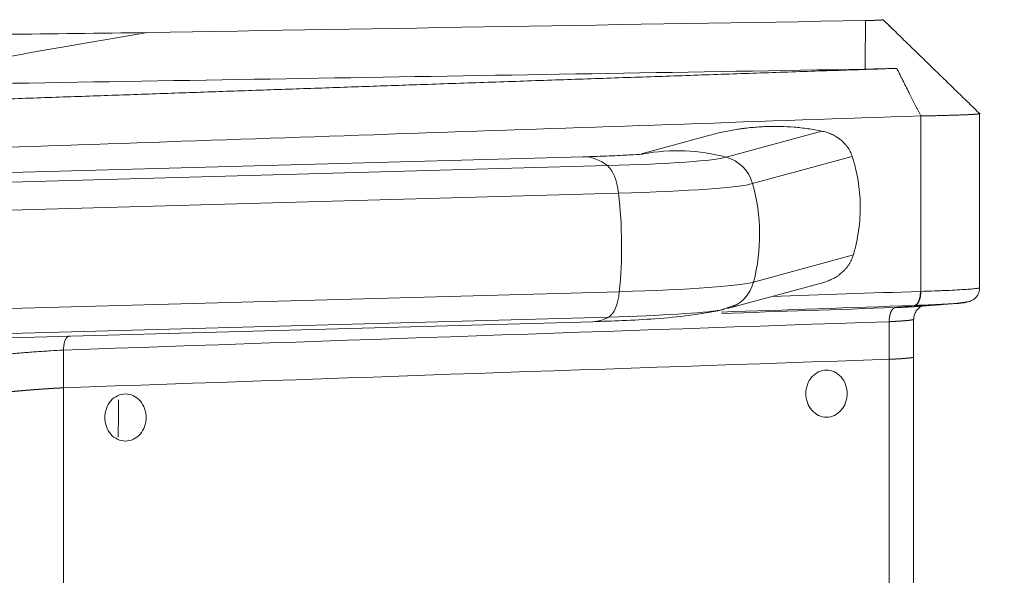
# Model space of a CAD drawing. Header units: millimetres. Extents: x 0 to 594, y 0 to 420.
# Tile 144 of 256: x 209.1 to 219.56, y 338.35 to 344.25. Entities that reach past the tile are written whole.
import ezdxf

# ---------------------------------------------------------------- set-up
doc = ezdxf.new("R2010")
doc.units = ezdxf.units.MM
doc.layers.add('1', color=7, linetype='Continuous', true_color=0xffffff)
doc.styles.add('Arial Unicode MS', font='txt')
doc.dimstyles.get("Standard").update_dxf_attribs({"dimtxt": 0.18, "dimasz": 0.18, "dimexe": 0.18, "dimexo": 0.0625, "dimgap": 0.09, "dimtad": 0, "dimtih": 1, "dimtoh": 1, "dimdec": 4, "dimzin": 0, "dimdsep": 46, "dimtxsty": 'Standard', "dimcen": 0.09, "dimadec": 0, "dimazin": 0, "dimtfac": 1, "dimtdec": 4, "dimtofl": 0, "dimtmove": 0, "dimatfit": 3, "dimfxl": 0, "dimtolj": 1, "dimtzin": 0, "dimarcsym": 0})

# ---------------------------------------------------------------- blocks, each defined once
blk = doc.blocks.new('_U2')
at = {"layer": '1', "color": 18, "lineweight": 13}
for p, q in [((142.301, 334.479), (142.301, 394.797)), ((368.28, 363.039), (368.28, 394.797)), ((142.301, 392.797), (235.419, 392.797)), ((368.28, 392.797), (275.162, 392.797))]:
    blk.add_line(p, q, dxfattribs=at)
at = {"layer": '1', "color": 18}
for points in [[(142.301, 392.797), (145.801, 393.735), (145.801, 391.859)], [(368.28, 392.797), (364.78, 391.859), (364.78, 393.735)]]:
    blk.add_solid(points, dxfattribs=at)
at = {"layer": '1', "color": 18, "linetype": 'Continuous', "lineweight": 13, "char_height": 2.5, "attachment_point": 7, "line_spacing_factor": 1.047437, "style": 'Arial Unicode MS'}
for s, insert in [('\\fArial Unicode MS|b0|i0;\\W1.0000; LIFT POINT SPAN', (244.157, 390.919)), ('\\fArial Unicode MS|b0|i0;\\W1.0000;4.5', (237.052, 390.919))]:
    blk.add_mtext(s, dxfattribs=dict(at, insert=insert))

msp = doc.modelspace()

# ---------------------------------------------------------------- linework, layer by layer
at = {"layer": '1', "color": 155, "linetype": 'Continuous', "lineweight": 18}
for p, q in [((215.707, 342.828), (216.433, 343.026)), ((215.084, 342.796), (204.443, 342.502)), ((216.619, 341.184), (217.642, 341.462)), ((203.935, 340.734), (215.188, 341.045)), ((218.597, 341.072), (218.597, 341.069))]:
    msp.add_line(p, q, dxfattribs=at)
at = {"layer": '1', "color": 155, "linetype": 'Continuous', "lineweight": 13}
for p, q in [((216.605, 342.792), (217.622, 343.069)), ((216.887, 342.512), (217.944, 342.8)), ((215.343, 342.702), (204.813, 342.411)), ((215.461, 342.409), (204.853, 342.116)), ((216.896, 341.465), (217.957, 341.755)), ((215.47, 341.363), (203.963, 341.045)), ((215.358, 341.094), (203.937, 340.778))]:
    msp.add_line(p, q, dxfattribs=at)
at = {"layer": '1', "color": 155, "linetype": 'Continuous', "lineweight": 18}
for centre, major_axis, ratio, start_param, end_param in [((215.146, 340.797), (0.063, -1.999), 0.408021, 2.821083, 3.14044), ((216.102, 340.863), (0.787, -1.839), 0.991456, 2.478102, 2.926662), ((216.504, 342.406), (0.157, -0.368), 0.991456, 1.4374, 2.478102), ((215.304, 342.321), (0.013, -0.4), 0.408021, 1.780382, 2.821083), ((214.975, 341.983), (0.787, -1.839), 0.991456, 0.907306, 1.4374), ((214.676, 341.968), (0.063, -1.999), 0.408021, 1.250287, 1.780382), ((216.512, 341.569), (0.157, -0.368), 0.991456, 6.149789, 7.190491), ((215.311, 341.484), (0.013, -0.4), 0.408021, 0.209585, 1.250287), ((214.626, 341.183), (-2.023, -0.018), 0.05061, 2.822167, 2.889086), ((215.126, 343.044), (0.063, -1.999), 0.408021, 6.282033, 6.492771)]:
    msp.add_ellipse(centre, major_axis=major_axis, ratio=ratio, start_param=start_param, end_param=end_param, dxfattribs=at)
at = {"layer": '1', "color": 155, "linetype": 'Continuous', "lineweight": 13}
for centre, major_axis, start_param, end_param in [((214.612, 342.791), (-2.023, -0.018), 1.940263, 2.969529), ((214.614, 342.51), (-2.304, -0.021), 1.946534, 2.9758), ((214.624, 341.464), (-2.304, -0.021), 1.946534, 2.9758), ((214.626, 341.183), (-2.023, -0.018), 1.940263, 2.822167)]:
    msp.add_ellipse(centre, major_axis=major_axis, ratio=0.05061, start_param=start_param, end_param=end_param, dxfattribs=at)
at = {"layer": '1', "color": 155, "linetype": 'Continuous', "lineweight": 18}
for points, degree in [([(218.087, 344.243), (215.544, 344.201), (213.001, 344.159), (210.457, 344.116)], 3), ([(218.081, 343.727), (218.083, 343.899), (218.085, 344.071), (218.087, 344.243)], 3), ([(218.087, 344.243), (218.089, 344.243), (218.09, 344.243), (218.092, 344.244)], 3), ([(218.273, 344.252), (218.303, 344.223), (218.334, 344.193), (218.364, 344.164)], 3), ([(219.305, 343.249), (218.816, 343.724), (218.327, 344.2)], 2), ([(210.457, 344.116), (209.948, 344.108), (208.93, 344.095), (207.972, 344.09), (207.523, 344.089)], 3), ([(218.419, 343.735), (218.558, 343.458)], 1), ([(207.149, 343.545), (210.793, 343.606), (214.437, 343.667), (218.081, 343.727)], 3), ([(218.081, 343.727), (218.084, 343.727), (218.087, 343.727), (218.09, 343.727)], 3), ([(218.558, 343.458), (218.673, 343.23)], 1), ([(208.619, 342.884), (211.97, 343.001), (215.321, 343.116), (218.673, 343.23)], 3), ([(219.299, 343.255), (219.299, 343.255), (219.297, 343.256), (219.294, 343.256)], 3), ([(219.299, 343.255), (219.299, 342.638), (219.299, 342.022), (219.299, 341.406)], 3), ([(216.555, 341.17), (216.718, 341.226)], 1), ([(218.652, 341.208), (219.049, 341.239)], 1), ([(218.597, 340.688), (218.597, 341.069)], 1), ([(218.597, 338.037), (218.597, 340.688)], 1)]:
    msp.add_open_spline(points, degree=degree, dxfattribs=at)
for points, knots in [([(218.092, 344.244), (218.098, 344.244), (218.104, 344.244), (218.116, 344.244), (218.122, 344.244), (218.13, 344.244), (218.133, 344.244), (218.139, 344.244), (218.142, 344.245), (218.151, 344.245), (218.156, 344.245), (218.167, 344.245), (218.173, 344.245), (218.183, 344.246), (218.188, 344.246), (218.194, 344.246), (218.196, 344.246), (218.198, 344.246), (218.202, 344.246), (218.205, 344.247), (218.212, 344.247), (218.217, 344.247), (218.225, 344.248), (218.229, 344.248), (218.235, 344.248), (218.237, 344.248), (218.239, 344.248), (218.24, 344.248), (218.242, 344.248), (218.243, 344.249), (218.247, 344.249), (218.25, 344.249), (218.255, 344.249), (218.258, 344.25), (218.262, 344.25), (218.264, 344.25), (218.267, 344.251), (218.268, 344.251), (218.269, 344.251), (218.27, 344.251), (218.271, 344.251), (218.272, 344.251), (218.273, 344.252), (218.273, 344.252), (218.273, 344.252)], [0, 0, 0, 0, 0.0625, 0.0625, 0.125, 0.125, 0.15625, 0.15625, 0.1875, 0.1875, 0.25, 0.25, 0.3125, 0.3125, 0.375, 0.375, 0.390625, 0.390625, 0.40625, 0.4375, 0.4375, 0.5, 0.5, 0.5625, 0.5625, 0.59375, 0.59375, 0.609375, 0.609375, 0.625, 0.625, 0.6875, 0.6875, 0.75, 0.75, 0.8125, 0.8125, 0.84375, 0.84375, 0.875, 0.875, 0.9375, 0.9375, 1, 1, 1, 1]), ([(208.366, 343.39), (208.579, 343.397), (209.004, 343.412), (209.639, 343.434), (210.272, 343.456), (210.902, 343.478), (211.528, 343.5), (212.152, 343.521), (212.774, 343.543), (213.3, 343.561), (213.733, 343.576), (214.072, 343.587), (214.411, 343.599), (214.749, 343.611), (215.086, 343.622), (215.423, 343.634), (215.759, 343.645), (216.094, 343.656), (216.428, 343.668), (216.762, 343.679), (217.095, 343.691), (217.427, 343.702), (217.759, 343.713), (218.089, 343.724), (218.309, 343.732), (218.419, 343.735)], [0, 0, 0, 0, 0.063499, 0.126712, 0.18964, 0.252283, 0.31464, 0.376712, 0.438499, 0.5, 0.533845, 0.567618, 0.601317, 0.634943, 0.668496, 0.701976, 0.735382, 0.768715, 0.801976, 0.835163, 0.868276, 0.901317, 0.934284, 0.967179, 1, 1, 1, 1]), ([(218.09, 343.727), (218.119, 343.728), (218.147, 343.728), (218.19, 343.729), (218.204, 343.729), (218.222, 343.73), (218.225, 343.73), (218.232, 343.73), (218.236, 343.73), (218.246, 343.73), (218.253, 343.731), (218.288, 343.731), (218.315, 343.732), (218.368, 343.734), (218.394, 343.734), (218.419, 343.735)], [0, 0, 0, 0, 0.25, 0.25, 0.375, 0.375, 0.40625, 0.40625, 0.4375, 0.4375, 0.5, 0.5, 0.75, 0.75, 1, 1, 1, 1]), ([(218.673, 343.23), (218.682, 343.23), (218.701, 343.23), (218.729, 343.231), (218.756, 343.231), (218.782, 343.232), (218.808, 343.232), (218.834, 343.233), (218.859, 343.234), (218.884, 343.234), (218.908, 343.235), (218.931, 343.235), (218.954, 343.236), (218.976, 343.237), (218.998, 343.237), (219.019, 343.238), (219.04, 343.239), (219.059, 343.239), (219.078, 343.24), (219.096, 343.241), (219.114, 343.241), (219.13, 343.242), (219.146, 343.243), (219.162, 343.243), (219.176, 343.244), (219.19, 343.245), (219.203, 343.245), (219.215, 343.246), (219.227, 343.246), (219.237, 343.247), (219.247, 343.248), (219.256, 343.248), (219.264, 343.249), (219.271, 343.25), (219.278, 343.25), (219.283, 343.251), (219.288, 343.252), (219.292, 343.252), (219.295, 343.253), (219.297, 343.253), (219.299, 343.254), (219.299, 343.254), (219.299, 343.255)], [0, 0, 0, 0, 0.025176, 0.050255, 0.075257, 0.100199, 0.1251, 0.149978, 0.17485, 0.199734, 0.224649, 0.249611, 0.274641, 0.299754, 0.324949, 0.350087, 0.375137, 0.400106, 0.425012, 0.449902, 0.474784, 0.499667, 0.524559, 0.549474, 0.574458, 0.599526, 0.624685, 0.64987, 0.674962, 0.699974, 0.724924, 0.74983, 0.77471, 0.799581, 0.824461, 0.849369, 0.874322, 0.899338, 0.924434, 0.949627, 0.974828, 1, 1, 1, 1]), ([(217.622, 343.069), (217.573, 343.079), (217.524, 343.088), (217.425, 343.101), (217.376, 343.107), (217.277, 343.115), (217.178, 343.12), (217.079, 343.119), (216.979, 343.115), (216.93, 343.112), (216.855, 343.105), (216.83, 343.103), (216.793, 343.098), (216.774, 343.095), (216.755, 343.093), (216.743, 343.091), (216.736, 343.09), (216.68, 343.081), (216.631, 343.072), (216.532, 343.051), (216.482, 343.039), (216.433, 343.026)], [0, 0, 0, 0, 0.125, 0.125, 0.25, 0.25, 0.375, 0.5, 0.5, 0.625, 0.625, 0.6875, 0.6875, 0.71875, 0.734375, 0.734375, 0.75, 0.75, 0.875, 0.875, 1, 1, 1, 1]), ([(217.944, 342.8), (217.941, 342.81), (217.938, 342.819), (217.931, 342.837), (217.927, 342.845), (217.918, 342.862), (217.913, 342.871), (217.903, 342.887), (217.898, 342.895), (217.891, 342.904), (217.89, 342.906), (217.887, 342.91), (217.885, 342.912), (217.881, 342.917), (217.878, 342.921), (217.869, 342.932), (217.863, 342.938), (217.85, 342.952), (217.843, 342.958), (217.83, 342.97), (217.823, 342.976), (217.812, 342.984), (217.808, 342.987), (217.801, 342.993), (217.797, 342.995), (217.786, 343.003), (217.778, 343.008), (217.763, 343.017), (217.755, 343.021), (217.743, 343.028), (217.739, 343.03), (217.731, 343.033), (217.727, 343.035), (217.707, 343.044), (217.69, 343.051), (217.656, 343.061), (217.639, 343.066), (217.622, 343.069)], [0, 0, 0, 0, 0.0625, 0.0625, 0.125, 0.125, 0.1875, 0.1875, 0.25, 0.25, 0.265625, 0.265625, 0.28125, 0.28125, 0.3125, 0.3125, 0.375, 0.375, 0.4375, 0.4375, 0.5, 0.5, 0.53125, 0.53125, 0.5625, 0.5625, 0.625, 0.625, 0.6875, 0.6875, 0.71875, 0.71875, 0.75, 0.75, 0.875, 0.875, 1, 1, 1, 1]), ([(215.725, 342.825), (215.725, 342.825), (215.706, 342.824), (215.593, 342.816), (215.375, 342.805), (215.191, 342.799), (215.088, 342.796)], [0, 0, 0, 0, 0.179439, 0.456861, 0.731978, 1, 1, 1, 1]), ([(217.957, 341.755), (217.97, 341.798), (217.992, 341.884), (218.007, 341.971), (218.019, 342.059), (218.024, 342.103), (218.028, 342.17), (218.029, 342.192), (218.03, 342.237), (218.03, 342.259), (218.03, 342.326), (218.027, 342.371), (218.019, 342.459), (218.014, 342.502), (217.999, 342.589), (217.991, 342.632), (217.97, 342.717), (217.958, 342.759), (217.944, 342.8)], [0, 0, 0, 0, 0.125, 0.25, 0.25, 0.375, 0.375, 0.4375, 0.4375, 0.5, 0.5, 0.625, 0.625, 0.75, 0.75, 0.875, 0.875, 1, 1, 1, 1]), ([(217.642, 341.462), (217.659, 341.467), (217.676, 341.473), (217.701, 341.483), (217.709, 341.486), (217.721, 341.492), (217.725, 341.494), (217.733, 341.498), (217.737, 341.5), (217.757, 341.51), (217.773, 341.52), (217.792, 341.532), (217.796, 341.535), (217.803, 341.54), (217.807, 341.543), (217.818, 341.552), (217.825, 341.558), (217.839, 341.57), (217.846, 341.576), (217.856, 341.586), (217.86, 341.59), (217.866, 341.596), (217.869, 341.6), (217.879, 341.611), (217.885, 341.618), (217.894, 341.629), (217.896, 341.633), (217.902, 341.641), (217.905, 341.645), (217.913, 341.657), (217.918, 341.665), (217.925, 341.678), (217.927, 341.682), (217.931, 341.689), (217.932, 341.691), (217.934, 341.695), (217.939, 341.706), (217.944, 341.717), (217.951, 341.736), (217.954, 341.745), (217.957, 341.755)], [0, 0, 0, 0, 0.125, 0.125, 0.1875, 0.1875, 0.21875, 0.21875, 0.25, 0.25, 0.375, 0.375, 0.40625, 0.40625, 0.4375, 0.4375, 0.5, 0.5, 0.5625, 0.5625, 0.59375, 0.59375, 0.625, 0.625, 0.6875, 0.6875, 0.71875, 0.71875, 0.75, 0.75, 0.8125, 0.8125, 0.84375, 0.84375, 0.859375, 0.859375, 0.875, 0.9375, 0.9375, 1, 1, 1, 1]), ([(219.043, 341.239), (219.082, 341.237), (219.137, 341.246), (219.199, 341.261), (219.236, 341.28), (219.267, 341.309), (219.287, 341.342), (219.297, 341.375), (219.299, 341.396), (219.299, 341.406)], [0, 0, 0, 0, 0.484334, 0.638832, 0.750862, 0.834804, 0.900055, 0.9532, 1, 1, 1, 1]), ([(219.158, 341.259), (219.158, 341.259), (219.159, 341.259), (219.159, 341.259), (219.16, 341.258), (219.16, 341.258), (219.161, 341.258), (219.161, 341.258), (219.161, 341.257), (219.162, 341.257), (219.162, 341.256), (219.162, 341.256), (219.161, 341.255), (219.161, 341.255), (219.159, 341.254), (219.156, 341.253), (219.152, 341.252), (219.147, 341.251), (219.143, 341.25), (219.138, 341.249), (219.134, 341.248), (219.128, 341.247), (219.123, 341.247), (219.118, 341.246), (219.111, 341.245), (219.105, 341.244), (219.097, 341.244), (219.09, 341.243), (219.082, 341.242), (219.07, 341.241), (219.055, 341.24), (219.041, 341.238), (219.035, 341.238)], [0, 0, 0, 0, 0.010427, 0.022185, 0.03528, 0.049722, 0.06552, 0.082684, 0.101224, 0.121151, 0.142476, 0.165211, 0.189366, 0.214952, 0.277802, 0.334685, 0.385441, 0.429944, 0.470067, 0.508449, 0.545066, 0.579894, 0.612915, 0.644114, 0.679513, 0.714966, 0.750469, 0.786016, 0.821603, 0.857226, 0.930268, 1, 1, 1, 1]), ([(215.185, 341.045), (215.293, 341.048), (215.519, 341.056), (215.87, 341.075), (216.238, 341.111), (216.452, 341.147), (216.555, 341.17)], [0, 0, 0, 0, 0.199468, 0.427952, 0.692476, 1, 1, 1, 1]), ([(218.599, 341.07), (218.599, 341.086), (218.604, 341.117), (218.623, 341.159), (218.651, 341.19), (218.678, 341.207), (218.689, 341.21), (218.693, 341.211)], [0, 0, 0, 0, 0.219105, 0.431019, 0.627873, 0.812966, 1, 1, 1, 1]), ([(217.452, 340.281), (217.452, 340.297), (217.455, 340.33), (217.472, 340.393), (217.512, 340.462), (217.586, 340.518), (217.672, 340.537), (217.758, 340.518), (217.831, 340.462), (217.872, 340.393), (217.889, 340.33), (217.891, 340.297), (217.891, 340.281)], [0, 0, 0, 0, 0.0625, 0.125, 0.25, 0.375, 0.5, 0.625, 0.75, 0.875, 0.9375, 1, 1, 1, 1]), ([(217.891, 340.281), (217.891, 340.265), (217.889, 340.232), (217.872, 340.169), (217.831, 340.1), (217.758, 340.044), (217.672, 340.024), (217.586, 340.044), (217.512, 340.1), (217.472, 340.169), (217.455, 340.232), (217.452, 340.265), (217.452, 340.281)], [0, 0, 0, 0, 0.0625, 0.125, 0.25, 0.375, 0.5, 0.625, 0.75, 0.875, 0.9375, 1, 1, 1, 1]), ([(210.002, 340.027), (210.002, 340.044), (210.005, 340.076), (210.022, 340.139), (210.062, 340.209), (210.135, 340.264), (210.222, 340.284), (210.308, 340.264), (210.381, 340.209), (210.422, 340.139), (210.438, 340.076), (210.441, 340.044), (210.441, 340.027)], [0, 0, 0, 0, 0.0625, 0.125, 0.25, 0.375, 0.5, 0.625, 0.75, 0.875, 0.9375, 1, 1, 1, 1]), ([(210.441, 340.027), (210.441, 340.011), (210.438, 339.978), (210.422, 339.915), (210.381, 339.846), (210.308, 339.79), (210.222, 339.771), (210.135, 339.79), (210.062, 339.846), (210.022, 339.915), (210.005, 339.978), (210.002, 340.011), (210.002, 340.027)], [0, 0, 0, 0, 0.0625, 0.125, 0.25, 0.375, 0.5, 0.625, 0.75, 0.875, 0.9375, 1, 1, 1, 1])]:
    msp.add_open_spline(points, degree=3, knots=knots, dxfattribs=at)
at = {"layer": '1', "color": 155, "linetype": 'Continuous', "lineweight": 13}
for points, degree in [([(207.149, 343.545), (208.252, 343.736), (209.354, 343.926), (210.457, 344.116)], 3), ([(218.673, 343.23), (218.673, 342.609), (218.673, 341.988), (218.673, 341.367)], 3), ([(218.669, 341.366), (218.142, 341.349), (217.616, 341.331), (217.09, 341.313)], 3), ([(218.669, 341.366), (218.673, 341.367)], 1), ([(218.605, 341.217), (217.922, 341.193), (217.24, 341.17), (216.557, 341.147)], 3), ([(218.402, 341.195), (217.788, 341.174), (217.173, 341.153), (216.559, 341.132)], 3), ([(218.406, 341.195), (218.405, 341.195), (218.404, 341.195), (218.402, 341.195)], 3), ([(218.605, 341.217), (218.539, 341.209), (218.472, 341.202), (218.406, 341.195)], 3), ([(218.609, 341.217), (218.607, 341.217), (218.606, 341.217), (218.605, 341.217)], 3), ([(209.564, 340.743), (212.489, 340.845), (215.413, 340.946), (218.338, 341.045)], 3), ([(218.338, 341.045), (218.338, 340.912), (218.338, 340.778), (218.338, 340.645)], 3), ([(209.564, 340.743), (209.564, 340.342)], 1), ([(209.564, 340.343), (212.489, 340.445), (215.413, 340.546), (218.338, 340.645)], 3), ([(218.338, 340.645), (218.338, 339.828), (218.338, 339.012), (218.338, 338.196)], 3), ([(209.564, 340.342), (209.564, 338.196)], 1), ([(210.143, 339.819), (210.146, 339.95), (210.148, 340.082), (210.148, 340.214)], 3)]:
    msp.add_open_spline(points, degree=degree, dxfattribs=at)
for points, knots in [([(218.669, 341.366), (218.669, 341.362), (218.669, 341.358), (218.669, 341.349), (218.669, 341.344), (218.668, 341.335), (218.668, 341.331), (218.667, 341.322), (218.666, 341.317), (218.665, 341.308), (218.664, 341.304), (218.662, 341.295), (218.661, 341.291), (218.659, 341.283), (218.657, 341.278), (218.655, 341.271), (218.653, 341.267), (218.65, 341.26), (218.649, 341.256), (218.645, 341.25), (218.643, 341.247), (218.64, 341.241), (218.638, 341.238), (218.634, 341.233), (218.632, 341.231), (218.628, 341.227), (218.626, 341.226), (218.621, 341.223), (218.619, 341.221), (218.615, 341.219), (218.613, 341.219), (218.609, 341.217), (218.607, 341.217), (218.605, 341.217)], [0, 0, 0, 0, 0.0625, 0.0625, 0.125, 0.125, 0.1875, 0.1875, 0.25, 0.25, 0.3125, 0.3125, 0.375, 0.375, 0.4375, 0.4375, 0.5, 0.5, 0.5625, 0.5625, 0.625, 0.625, 0.6875, 0.6875, 0.75, 0.75, 0.8125, 0.8125, 0.875, 0.875, 0.9375, 0.9375, 1, 1, 1, 1]), ([(219.299, 341.406), (219.299, 341.405), (219.298, 341.404), (219.295, 341.403), (219.292, 341.402), (219.284, 341.4), (219.279, 341.399), (219.262, 341.397), (219.246, 341.395), (219.206, 341.391), (219.183, 341.389), (219.127, 341.386), (219.096, 341.384), (219.027, 341.38), (218.99, 341.378), (218.929, 341.376), (218.908, 341.375), (218.864, 341.373), (218.841, 341.372), (218.772, 341.37), (218.723, 341.368), (218.673, 341.367)], [0, 0, 0, 0, 0.05705, 0.05705, 0.124403, 0.124403, 0.191757, 0.191757, 0.326464, 0.326464, 0.461171, 0.461171, 0.595878, 0.595878, 0.730586, 0.730586, 0.797939, 0.797939, 0.865293, 0.865293, 1, 1, 1, 1]), ([(219.035, 341.238), (219.034, 341.238), (219.027, 341.237), (219.013, 341.236), (218.995, 341.235), (218.979, 341.234), (218.963, 341.233), (218.939, 341.232), (218.912, 341.23), (218.887, 341.229), (218.866, 341.228), (218.848, 341.227), (218.83, 341.226), (218.812, 341.225), (218.793, 341.224), (218.774, 341.223), (218.756, 341.222), (218.738, 341.222), (218.72, 341.221), (218.702, 341.22), (218.688, 341.22), (218.679, 341.219), (218.674, 341.219), (218.669, 341.219), (218.664, 341.219), (218.66, 341.219), (218.655, 341.218), (218.651, 341.218), (218.646, 341.218), (218.642, 341.218), (218.638, 341.218), (218.634, 341.218), (218.63, 341.218), (218.626, 341.217), (218.622, 341.217), (218.619, 341.217), (218.615, 341.217), (218.612, 341.217), (218.61, 341.217), (218.609, 341.217)], [0, 0, 0, 0, 0.0024, 0.073548, 0.143516, 0.166785, 0.214126, 0.285409, 0.361888, 0.426943, 0.469035, 0.510719, 0.551983, 0.59282, 0.633219, 0.673171, 0.712666, 0.748825, 0.784817, 0.820634, 0.856266, 0.866245, 0.875986, 0.885488, 0.894753, 0.903781, 0.912573, 0.921131, 0.929455, 0.937545, 0.945403, 0.95303, 0.960426, 0.967592, 0.974529, 0.981237, 0.987718, 0.993972, 1, 1, 1, 1]), ([(218.338, 341.045), (218.338, 341.045), (218.338, 341.046), (218.338, 341.048), (218.338, 341.049), (218.338, 341.05), (218.338, 341.052), (218.338, 341.053), (218.338, 341.054), (218.338, 341.056), (218.338, 341.057), (218.338, 341.058), (218.338, 341.06), (218.338, 341.061), (218.338, 341.062), (218.339, 341.064), (218.339, 341.065), (218.339, 341.066), (218.339, 341.068), (218.339, 341.069), (218.339, 341.07), (218.339, 341.072), (218.339, 341.073), (218.339, 341.074), (218.339, 341.076), (218.339, 341.077), (218.34, 341.078), (218.34, 341.08), (218.34, 341.081), (218.34, 341.082), (218.34, 341.084), (218.34, 341.085), (218.34, 341.086), (218.341, 341.088), (218.341, 341.089), (218.341, 341.09), (218.341, 341.092), (218.341, 341.093), (218.342, 341.094), (218.342, 341.095), (218.342, 341.097), (218.342, 341.098), (218.342, 341.099), (218.343, 341.101), (218.343, 341.102), (218.343, 341.103), (218.343, 341.104), (218.344, 341.106), (218.344, 341.107), (218.344, 341.108), (218.344, 341.109), (218.345, 341.11), (218.345, 341.112), (218.345, 341.113), (218.345, 341.114), (218.346, 341.115), (218.346, 341.116), (218.346, 341.118), (218.347, 341.119), (218.347, 341.12), (218.347, 341.121), (218.348, 341.122), (218.348, 341.123), (218.348, 341.125), (218.349, 341.126), (218.349, 341.127), (218.349, 341.128), (218.35, 341.129), (218.35, 341.13), (218.35, 341.131), (218.351, 341.132), (218.351, 341.133), (218.351, 341.134), (218.352, 341.135), (218.352, 341.136), (218.352, 341.138), (218.353, 341.139), (218.353, 341.14), (218.354, 341.141), (218.354, 341.142), (218.354, 341.143), (218.355, 341.144), (218.355, 341.144), (218.356, 341.145), (218.356, 341.146), (218.356, 341.147), (218.357, 341.148), (218.357, 341.149), (218.358, 341.15), (218.358, 341.151), (218.359, 341.152), (218.359, 341.154), (218.36, 341.155), (218.36, 341.156), (218.361, 341.157), (218.362, 341.158), (218.362, 341.159), (218.363, 341.16), (218.364, 341.161), (218.364, 341.162), (218.365, 341.163), (218.366, 341.165), (218.366, 341.166), (218.367, 341.167), (218.368, 341.168), (218.369, 341.169), (218.369, 341.17), (218.37, 341.171), (218.371, 341.172), (218.372, 341.174), (218.373, 341.175), (218.374, 341.176), (218.375, 341.177), (218.376, 341.178), (218.377, 341.179), (218.378, 341.18), (218.379, 341.181), (218.38, 341.182), (218.381, 341.183), (218.382, 341.184), (218.383, 341.185), (218.384, 341.185), (218.385, 341.186), (218.386, 341.187), (218.387, 341.188), (218.388, 341.189), (218.39, 341.189), (218.391, 341.19), (218.392, 341.191), (218.393, 341.191), (218.394, 341.192), (218.396, 341.192), (218.397, 341.193), (218.398, 341.193), (218.4, 341.194), (218.401, 341.194), (218.402, 341.194), (218.404, 341.194), (218.405, 341.195), (218.406, 341.195), (218.406, 341.195)], [0, 0, 0, 0, 0.005848, 0.011703, 0.017568, 0.02344, 0.029319, 0.035207, 0.041101, 0.047002, 0.05291, 0.058824, 0.064745, 0.070671, 0.076603, 0.08254, 0.088482, 0.094429, 0.10038, 0.106335, 0.112295, 0.118258, 0.124224, 0.130193, 0.136166, 0.14214, 0.148117, 0.154096, 0.160076, 0.166058, 0.172041, 0.178024, 0.184008, 0.189993, 0.195977, 0.20196, 0.207944, 0.213926, 0.219906, 0.225886, 0.231863, 0.237838, 0.243811, 0.249781, 0.255748, 0.261712, 0.267672, 0.273629, 0.279581, 0.285529, 0.291472, 0.29741, 0.303342, 0.30927, 0.315191, 0.321106, 0.327015, 0.332917, 0.338813, 0.344701, 0.350581, 0.356454, 0.362319, 0.368175, 0.374023, 0.379863, 0.385693, 0.391514, 0.397325, 0.403126, 0.408918, 0.414699, 0.420469, 0.426229, 0.431978, 0.437715, 0.443441, 0.449155, 0.454857, 0.460547, 0.466225, 0.47189, 0.477542, 0.483181, 0.488807, 0.494419, 0.500018, 0.506214, 0.512553, 0.519035, 0.525659, 0.532424, 0.53933, 0.546377, 0.553564, 0.560891, 0.568356, 0.57596, 0.583701, 0.591578, 0.599591, 0.607739, 0.61602, 0.624434, 0.632979, 0.641654, 0.650458, 0.65939, 0.668447, 0.677629, 0.686934, 0.69636, 0.705905, 0.715568, 0.725346, 0.735238, 0.745241, 0.755353, 0.765572, 0.775895, 0.786321, 0.796846, 0.807468, 0.818185, 0.828992, 0.839889, 0.850871, 0.861936, 0.873081, 0.884303, 0.895597, 0.906962, 0.918394, 0.929889, 0.941445, 0.953057, 0.964722, 0.976436, 0.988197, 1, 1, 1, 1]), ([(218.406, 341.195), (218.407, 341.195), (218.409, 341.195), (218.411, 341.195), (218.413, 341.195), (218.416, 341.195), (218.418, 341.195), (218.42, 341.195), (218.423, 341.195), (218.425, 341.196), (218.427, 341.196), (218.43, 341.196), (218.432, 341.196), (218.434, 341.196), (218.437, 341.196), (218.439, 341.196), (218.441, 341.196), (218.444, 341.196), (218.446, 341.196), (218.448, 341.196), (218.451, 341.196), (218.453, 341.197), (218.455, 341.197), (218.457, 341.197), (218.46, 341.197), (218.462, 341.197), (218.464, 341.197), (218.467, 341.197), (218.469, 341.197), (218.471, 341.197), (218.473, 341.197), (218.476, 341.198), (218.478, 341.198), (218.48, 341.198), (218.482, 341.198), (218.485, 341.198), (218.487, 341.198), (218.489, 341.198), (218.491, 341.198), (218.493, 341.198), (218.496, 341.198), (218.498, 341.198), (218.5, 341.199), (218.502, 341.199), (218.504, 341.199), (218.507, 341.199), (218.509, 341.199), (218.511, 341.199), (218.513, 341.199), (218.515, 341.199), (218.517, 341.199), (218.52, 341.2), (218.522, 341.2), (218.524, 341.2), (218.526, 341.2), (218.528, 341.2), (218.53, 341.2), (218.532, 341.2), (218.534, 341.2), (218.536, 341.2), (218.539, 341.2), (218.541, 341.201), (218.543, 341.201), (218.545, 341.201), (218.547, 341.201), (218.549, 341.201), (218.551, 341.201), (218.553, 341.201), (218.556, 341.201), (218.559, 341.202), (218.564, 341.202), (218.569, 341.202), (218.574, 341.202), (218.581, 341.203), (218.588, 341.203), (218.596, 341.204), (218.604, 341.204), (218.616, 341.205), (218.63, 341.206), (218.644, 341.207), (218.654, 341.208), (218.661, 341.208), (218.667, 341.209), (218.672, 341.209), (218.677, 341.21), (218.682, 341.21), (218.686, 341.211), (218.69, 341.211), (218.692, 341.211), (218.692, 341.211)], [0, 0, 0, 0, 0.006113, 0.012235, 0.018364, 0.024502, 0.030647, 0.036801, 0.042962, 0.049131, 0.055307, 0.061491, 0.067683, 0.073882, 0.080088, 0.086302, 0.092523, 0.098751, 0.104986, 0.111229, 0.117478, 0.123734, 0.129997, 0.136267, 0.142544, 0.148827, 0.155117, 0.161413, 0.167716, 0.174025, 0.18034, 0.186661, 0.192989, 0.199323, 0.205662, 0.212008, 0.218359, 0.224717, 0.23108, 0.237448, 0.243823, 0.250202, 0.256588, 0.262978, 0.269374, 0.275775, 0.282181, 0.288593, 0.295009, 0.301431, 0.307857, 0.314288, 0.320724, 0.327164, 0.33361, 0.340059, 0.346514, 0.352972, 0.359435, 0.365903, 0.372374, 0.37885, 0.38533, 0.391814, 0.398301, 0.404793, 0.411289, 0.417788, 0.426332, 0.437568, 0.451505, 0.46815, 0.487511, 0.509598, 0.534419, 0.561984, 0.5923, 0.625374, 0.697269, 0.756092, 0.801756, 0.834206, 0.860444, 0.886657, 0.912846, 0.939008, 0.965144, 0.991251, 1, 1, 1, 1]), ([(218.597, 341.069), (218.597, 341.069), (218.597, 341.068), (218.596, 341.068), (218.596, 341.068), (218.595, 341.068), (218.594, 341.067), (218.592, 341.067), (218.591, 341.066), (218.589, 341.066), (218.588, 341.065), (218.586, 341.065), (218.583, 341.065), (218.581, 341.064), (218.578, 341.064), (218.575, 341.063), (218.572, 341.063), (218.568, 341.062), (218.564, 341.062), (218.56, 341.061), (218.556, 341.06), (218.551, 341.06), (218.546, 341.059), (218.54, 341.059), (218.534, 341.058), (218.528, 341.057), (218.522, 341.057), (218.516, 341.056), (218.509, 341.056), (218.503, 341.055), (218.496, 341.055), (218.49, 341.054), (218.483, 341.054), (218.477, 341.053), (218.47, 341.053), (218.463, 341.052), (218.457, 341.052), (218.45, 341.051), (218.444, 341.051), (218.438, 341.051), (218.431, 341.05), (218.425, 341.05), (218.419, 341.049), (218.413, 341.049), (218.407, 341.049), (218.401, 341.048), (218.395, 341.048), (218.39, 341.048), (218.384, 341.047), (218.379, 341.047), (218.374, 341.047), (218.369, 341.047), (218.364, 341.046), (218.359, 341.046), (218.355, 341.046), (218.35, 341.046), (218.346, 341.045), (218.342, 341.045), (218.34, 341.045), (218.338, 341.045)], [0, 0, 0, 0, 0.001439, 0.015704, 0.030487, 0.045791, 0.061617, 0.077968, 0.094847, 0.112255, 0.130193, 0.148663, 0.167665, 0.1872, 0.207267, 0.227866, 0.248995, 0.270653, 0.292837, 0.315543, 0.33877, 0.36251, 0.38676, 0.411512, 0.436306, 0.460651, 0.484543, 0.507975, 0.530942, 0.553441, 0.575466, 0.597016, 0.618088, 0.63868, 0.658791, 0.67842, 0.697567, 0.716232, 0.734415, 0.752118, 0.769341, 0.786086, 0.802356, 0.81815, 0.833473, 0.848327, 0.862713, 0.876636, 0.890097, 0.903099, 0.915646, 0.927741, 0.939387, 0.950586, 0.961343, 0.971659, 0.981539, 0.990985, 1, 1, 1, 1]), ([(209.007, 340.703), (209.026, 340.705), (209.046, 340.707), (209.078, 340.71), (209.089, 340.711), (209.112, 340.713), (209.123, 340.714), (209.157, 340.717), (209.18, 340.718), (209.228, 340.722), (209.253, 340.724), (209.302, 340.728), (209.327, 340.729), (209.364, 340.732), (209.376, 340.732), (209.401, 340.734), (209.413, 340.735), (209.474, 340.738), (209.52, 340.741), (209.564, 340.743)], [0, 0, 0, 0, 0.125, 0.125, 0.1875, 0.1875, 0.25, 0.25, 0.375, 0.375, 0.5, 0.5, 0.625, 0.625, 0.6875, 0.6875, 0.75, 0.75, 1, 1, 1, 1]), ([(218.338, 340.645), (218.339, 340.645), (218.34, 340.645), (218.343, 340.645), (218.345, 340.645), (218.347, 340.645), (218.349, 340.645), (218.351, 340.645), (218.353, 340.645), (218.355, 340.645), (218.358, 340.646), (218.36, 340.646), (218.362, 340.646), (218.364, 340.646), (218.366, 340.646), (218.368, 340.646), (218.37, 340.646), (218.372, 340.646), (218.374, 340.647), (218.376, 340.647), (218.378, 340.647), (218.38, 340.647), (218.382, 340.647), (218.384, 340.647), (218.386, 340.647), (218.388, 340.647), (218.39, 340.648), (218.392, 340.648), (218.394, 340.648), (218.396, 340.648), (218.398, 340.648), (218.4, 340.648), (218.402, 340.648), (218.404, 340.648), (218.406, 340.649), (218.408, 340.649), (218.41, 340.649), (218.412, 340.649), (218.414, 340.649), (218.416, 340.649), (218.418, 340.649), (218.42, 340.649), (218.422, 340.649), (218.424, 340.65), (218.425, 340.65), (218.427, 340.65), (218.429, 340.65), (218.431, 340.65), (218.433, 340.65), (218.435, 340.65), (218.437, 340.65), (218.438, 340.651), (218.44, 340.651), (218.442, 340.651), (218.444, 340.651), (218.446, 340.651), (218.447, 340.651), (218.449, 340.651), (218.451, 340.651), (218.453, 340.651), (218.454, 340.652), (218.456, 340.652), (218.458, 340.652), (218.459, 340.652), (218.461, 340.652), (218.463, 340.652), (218.465, 340.652), (218.466, 340.652), (218.468, 340.652), (218.47, 340.653), (218.471, 340.653), (218.473, 340.653), (218.475, 340.653), (218.476, 340.653), (218.478, 340.653), (218.479, 340.653), (218.481, 340.653), (218.483, 340.654), (218.484, 340.654), (218.486, 340.654), (218.487, 340.654), (218.489, 340.654), (218.49, 340.654), (218.492, 340.654), (218.493, 340.654), (218.495, 340.654), (218.496, 340.655), (218.498, 340.655), (218.499, 340.655), (218.501, 340.655), (218.502, 340.655), (218.504, 340.655), (218.505, 340.655), (218.507, 340.655), (218.508, 340.655), (218.509, 340.656), (218.511, 340.656), (218.512, 340.656), (218.514, 340.656), (218.515, 340.656), (218.516, 340.656), (218.518, 340.656), (218.519, 340.656), (218.52, 340.656), (218.522, 340.657), (218.523, 340.657), (218.524, 340.657), (218.526, 340.657), (218.527, 340.657), (218.528, 340.657), (218.529, 340.657), (218.531, 340.657), (218.532, 340.658), (218.533, 340.658), (218.534, 340.658), (218.536, 340.658), (218.537, 340.658), (218.538, 340.658), (218.539, 340.658), (218.54, 340.658), (218.541, 340.658), (218.543, 340.659), (218.544, 340.659), (218.545, 340.659), (218.546, 340.659), (218.547, 340.659), (218.548, 340.659), (218.549, 340.659), (218.55, 340.659), (218.551, 340.659), (218.552, 340.66), (218.553, 340.66), (218.554, 340.66), (218.555, 340.66), (218.556, 340.66), (218.557, 340.66), (218.558, 340.66), (218.559, 340.66), (218.56, 340.66), (218.561, 340.661), (218.562, 340.661), (218.563, 340.661), (218.564, 340.661), (218.565, 340.661), (218.566, 340.661), (218.567, 340.661), (218.568, 340.661), (218.568, 340.661), (218.569, 340.662), (218.57, 340.662), (218.571, 340.662), (218.572, 340.662), (218.573, 340.662), (218.573, 340.662), (218.574, 340.662), (218.575, 340.662), (218.576, 340.662), (218.576, 340.663), (218.577, 340.663), (218.578, 340.663), (218.579, 340.663), (218.579, 340.663), (218.58, 340.663), (218.581, 340.663), (218.581, 340.663), (218.582, 340.664), (218.582, 340.664), (218.583, 340.664), (218.584, 340.664), (218.584, 340.664), (218.585, 340.664), (218.585, 340.664), (218.586, 340.664), (218.587, 340.664), (218.587, 340.665), (218.588, 340.665), (218.588, 340.665), (218.589, 340.665), (218.589, 340.665), (218.59, 340.665), (218.59, 340.665), (218.591, 340.665), (218.591, 340.665), (218.591, 340.666), (218.592, 340.666), (218.592, 340.666), (218.593, 340.666), (218.593, 340.666), (218.593, 340.666), (218.594, 340.666), (218.594, 340.666), (218.594, 340.666), (218.595, 340.667), (218.595, 340.667), (218.595, 340.667), (218.596, 340.667), (218.596, 340.667), (218.596, 340.667), (218.596, 340.667), (218.597, 340.667), (218.597, 340.668), (218.597, 340.668), (218.597, 340.668), (218.598, 340.668), (218.598, 340.668), (218.598, 340.668), (218.598, 340.668), (218.598, 340.668), (218.598, 340.668), (218.598, 340.669), (218.599, 340.669), (218.599, 340.669), (218.599, 340.669), (218.599, 340.669), (218.599, 340.669), (218.599, 340.669), (218.599, 340.669), (218.599, 340.67), (218.599, 340.67), (218.599, 340.67), (218.599, 340.67), (218.599, 340.67), (218.599, 340.67), (218.599, 340.67), (218.599, 340.67), (218.599, 340.67), (218.599, 340.671), (218.598, 340.671), (218.598, 340.671), (218.598, 340.671), (218.598, 340.671), (218.598, 340.671), (218.598, 340.671), (218.598, 340.671), (218.597, 340.672), (218.597, 340.672), (218.597, 340.672), (218.597, 340.672)], [0, 0, 0, 0, 0.004257, 0.008515, 0.012773, 0.017031, 0.021289, 0.025547, 0.029806, 0.034065, 0.038324, 0.042583, 0.046842, 0.051101, 0.05536, 0.059619, 0.063879, 0.068138, 0.072398, 0.076657, 0.080917, 0.085177, 0.089436, 0.093696, 0.097956, 0.102215, 0.106475, 0.110735, 0.114994, 0.119254, 0.123513, 0.127773, 0.132032, 0.136292, 0.140551, 0.14481, 0.149069, 0.153328, 0.157587, 0.161846, 0.166105, 0.170364, 0.174622, 0.178881, 0.183139, 0.187397, 0.191655, 0.195913, 0.200171, 0.204429, 0.208687, 0.212944, 0.217201, 0.221458, 0.225716, 0.229972, 0.234229, 0.238486, 0.242742, 0.246998, 0.251255, 0.255511, 0.259766, 0.264022, 0.268278, 0.272533, 0.276788, 0.281043, 0.285298, 0.289553, 0.293808, 0.298062, 0.302316, 0.306571, 0.310825, 0.315079, 0.319332, 0.323586, 0.327839, 0.332093, 0.336346, 0.340599, 0.344852, 0.349104, 0.353357, 0.35761, 0.361862, 0.366114, 0.370366, 0.374618, 0.37887, 0.383122, 0.387374, 0.391625, 0.395877, 0.400128, 0.40438, 0.408631, 0.412882, 0.417133, 0.421384, 0.425635, 0.429886, 0.434136, 0.438387, 0.442638, 0.446888, 0.451139, 0.455389, 0.459639, 0.46389, 0.46814, 0.47239, 0.476641, 0.480891, 0.485141, 0.489391, 0.493641, 0.497892, 0.502142, 0.506392, 0.510642, 0.514892, 0.519142, 0.523393, 0.527643, 0.531893, 0.536143, 0.540394, 0.544644, 0.548895, 0.553145, 0.557395, 0.561646, 0.565897, 0.570147, 0.574398, 0.578649, 0.5829, 0.587151, 0.591402, 0.595653, 0.599904, 0.604155, 0.608407, 0.612658, 0.61691, 0.621161, 0.625413, 0.629665, 0.633917, 0.638169, 0.642422, 0.646674, 0.650926, 0.655179, 0.659432, 0.663685, 0.667938, 0.672191, 0.676444, 0.680697, 0.684951, 0.689205, 0.693459, 0.697712, 0.701967, 0.706221, 0.710475, 0.71473, 0.718985, 0.723239, 0.727494, 0.73175, 0.736005, 0.74026, 0.744516, 0.748772, 0.753027, 0.757284, 0.76154, 0.765796, 0.770052, 0.774309, 0.778566, 0.782823, 0.78708, 0.791337, 0.795594, 0.799851, 0.804109, 0.808367, 0.812624, 0.816882, 0.82114, 0.825398, 0.829657, 0.833915, 0.838173, 0.842432, 0.84669, 0.850949, 0.855208, 0.859467, 0.863726, 0.867984, 0.872243, 0.876502, 0.880762, 0.885021, 0.88928, 0.893539, 0.897798, 0.902057, 0.906317, 0.910576, 0.914835, 0.919094, 0.923353, 0.927612, 0.931871, 0.93613, 0.940389, 0.944648, 0.948907, 0.953165, 0.957424, 0.961682, 0.96594, 0.970198, 0.974456, 0.978714, 0.982972, 0.987229, 0.991486, 0.995743, 1, 1, 1, 1]), ([(209.007, 340.302), (209.008, 340.302), (209.009, 340.302), (209.011, 340.302), (209.013, 340.302), (209.015, 340.303), (209.017, 340.303), (209.019, 340.303), (209.021, 340.303), (209.023, 340.303), (209.025, 340.304), (209.027, 340.304), (209.029, 340.304), (209.031, 340.304), (209.033, 340.304), (209.035, 340.304), (209.037, 340.305), (209.039, 340.305), (209.041, 340.305), (209.043, 340.305), (209.045, 340.305), (209.047, 340.306), (209.05, 340.306), (209.052, 340.306), (209.054, 340.306), (209.056, 340.306), (209.058, 340.307), (209.06, 340.307), (209.062, 340.307), (209.064, 340.307), (209.067, 340.307), (209.069, 340.308), (209.071, 340.308), (209.073, 340.308), (209.075, 340.308), (209.078, 340.308), (209.08, 340.309), (209.082, 340.309), (209.084, 340.309), (209.086, 340.309), (209.089, 340.309), (209.091, 340.31), (209.093, 340.31), (209.095, 340.31), (209.098, 340.31), (209.1, 340.31), (209.102, 340.311), (209.104, 340.311), (209.107, 340.311), (209.109, 340.311), (209.111, 340.311), (209.113, 340.312), (209.116, 340.312), (209.118, 340.312), (209.12, 340.312), (209.123, 340.312), (209.125, 340.313), (209.127, 340.313), (209.13, 340.313), (209.132, 340.313), (209.134, 340.313), (209.137, 340.314), (209.139, 340.314), (209.141, 340.314), (209.144, 340.314), (209.146, 340.314), (209.148, 340.315), (209.151, 340.315), (209.153, 340.315), (209.155, 340.315), (209.158, 340.315), (209.16, 340.316), (209.163, 340.316), (209.165, 340.316), (209.167, 340.316), (209.17, 340.316), (209.172, 340.317), (209.175, 340.317), (209.177, 340.317), (209.179, 340.317), (209.182, 340.317), (209.184, 340.317), (209.187, 340.318), (209.189, 340.318), (209.192, 340.318), (209.194, 340.318), (209.196, 340.318), (209.199, 340.319), (209.201, 340.319), (209.204, 340.319), (209.206, 340.319), (209.209, 340.319), (209.211, 340.32), (209.214, 340.32), (209.216, 340.32), (209.219, 340.32), (209.221, 340.32), (209.223, 340.321), (209.226, 340.321), (209.228, 340.321), (209.231, 340.321), (209.233, 340.321), (209.236, 340.322), (209.238, 340.322), (209.241, 340.322), (209.243, 340.322), (209.246, 340.322), (209.248, 340.322), (209.251, 340.323), (209.253, 340.323), (209.256, 340.323), (209.258, 340.323), (209.261, 340.323), (209.263, 340.324), (209.266, 340.324), (209.268, 340.324), (209.271, 340.324), (209.273, 340.324), (209.276, 340.325), (209.278, 340.325), (209.281, 340.325), (209.283, 340.325), (209.286, 340.325), (209.288, 340.325), (209.291, 340.326), (209.294, 340.326), (209.296, 340.326), (209.299, 340.326), (209.301, 340.326), (209.304, 340.327), (209.306, 340.327), (209.309, 340.327), (209.311, 340.327), (209.314, 340.327), (209.316, 340.327), (209.319, 340.328), (209.321, 340.328), (209.324, 340.328), (209.326, 340.328), (209.329, 340.328), (209.331, 340.329), (209.334, 340.329), (209.336, 340.329), (209.339, 340.329), (209.342, 340.329), (209.344, 340.329), (209.347, 340.33), (209.349, 340.33), (209.352, 340.33), (209.354, 340.33), (209.357, 340.33), (209.359, 340.33), (209.362, 340.331), (209.364, 340.331), (209.367, 340.331), (209.369, 340.331), (209.372, 340.331), (209.374, 340.331), (209.377, 340.332), (209.379, 340.332), (209.382, 340.332), (209.384, 340.332), (209.387, 340.332), (209.389, 340.332), (209.392, 340.333), (209.394, 340.333), (209.397, 340.333), (209.399, 340.333), (209.402, 340.333), (209.404, 340.333), (209.407, 340.334), (209.409, 340.334), (209.412, 340.334), (209.414, 340.334), (209.417, 340.334), (209.419, 340.334), (209.422, 340.335), (209.424, 340.335), (209.427, 340.335), (209.429, 340.335), (209.432, 340.335), (209.434, 340.335), (209.437, 340.335), (209.439, 340.336), (209.442, 340.336), (209.444, 340.336), (209.446, 340.336), (209.449, 340.336), (209.451, 340.336), (209.454, 340.336), (209.456, 340.337), (209.459, 340.337), (209.461, 340.337), (209.464, 340.337), (209.466, 340.337), (209.468, 340.337), (209.471, 340.337), (209.473, 340.338), (209.476, 340.338), (209.478, 340.338), (209.48, 340.338), (209.483, 340.338), (209.485, 340.338), (209.488, 340.338), (209.49, 340.339), (209.492, 340.339), (209.495, 340.339), (209.497, 340.339), (209.5, 340.339), (209.502, 340.339), (209.504, 340.339), (209.507, 340.34), (209.509, 340.34), (209.511, 340.34), (209.514, 340.34), (209.516, 340.34), (209.518, 340.34), (209.521, 340.34), (209.523, 340.34), (209.525, 340.341), (209.528, 340.341), (209.53, 340.341), (209.532, 340.341), (209.535, 340.341), (209.537, 340.341), (209.539, 340.341), (209.541, 340.341), (209.544, 340.341), (209.546, 340.342), (209.548, 340.342), (209.55, 340.342), (209.553, 340.342), (209.555, 340.342), (209.557, 340.342), (209.559, 340.342), (209.562, 340.342), (209.563, 340.342), (209.564, 340.342)], [0, 0, 0, 0, 0.004257, 0.008513, 0.01277, 0.017027, 0.021284, 0.02554, 0.029797, 0.034054, 0.03831, 0.042567, 0.046824, 0.051081, 0.055337, 0.059594, 0.063851, 0.068108, 0.072364, 0.076621, 0.080878, 0.085135, 0.089391, 0.093648, 0.097905, 0.102161, 0.106418, 0.110675, 0.114932, 0.119188, 0.123445, 0.127702, 0.131959, 0.136215, 0.140472, 0.144729, 0.148985, 0.153242, 0.157499, 0.161756, 0.166012, 0.170269, 0.174526, 0.178782, 0.183039, 0.187296, 0.191552, 0.195809, 0.200066, 0.204322, 0.208579, 0.212836, 0.217092, 0.221349, 0.225605, 0.229862, 0.234119, 0.238375, 0.242632, 0.246888, 0.251145, 0.255401, 0.259658, 0.263914, 0.268171, 0.272427, 0.276684, 0.28094, 0.285197, 0.289453, 0.29371, 0.297966, 0.302222, 0.306479, 0.310735, 0.314992, 0.319248, 0.323504, 0.327761, 0.332017, 0.336273, 0.340529, 0.344786, 0.349042, 0.353298, 0.357554, 0.36181, 0.366067, 0.370323, 0.374579, 0.378835, 0.383091, 0.387347, 0.391603, 0.395859, 0.400115, 0.404371, 0.408627, 0.412883, 0.417139, 0.421395, 0.425651, 0.429907, 0.434163, 0.438419, 0.442675, 0.446931, 0.451186, 0.455442, 0.459698, 0.463954, 0.468209, 0.472465, 0.476721, 0.480976, 0.485232, 0.489488, 0.493743, 0.497999, 0.502254, 0.50651, 0.510765, 0.515021, 0.519276, 0.523532, 0.527787, 0.532042, 0.536298, 0.540553, 0.544808, 0.549064, 0.553319, 0.557574, 0.561829, 0.566085, 0.57034, 0.574595, 0.57885, 0.583105, 0.58736, 0.591615, 0.59587, 0.600125, 0.60438, 0.608635, 0.61289, 0.617145, 0.6214, 0.625655, 0.629909, 0.634164, 0.638419, 0.642674, 0.646928, 0.651183, 0.655438, 0.659692, 0.663947, 0.668202, 0.672456, 0.676711, 0.680965, 0.68522, 0.689474, 0.693729, 0.697983, 0.702237, 0.706492, 0.710746, 0.715001, 0.719255, 0.723509, 0.727763, 0.732018, 0.736272, 0.740526, 0.74478, 0.749034, 0.753288, 0.757543, 0.761797, 0.766051, 0.770305, 0.774559, 0.778813, 0.783067, 0.787321, 0.791575, 0.795829, 0.800082, 0.804336, 0.80859, 0.812844, 0.817098, 0.821352, 0.825605, 0.829859, 0.834113, 0.838367, 0.84262, 0.846874, 0.851128, 0.855381, 0.859635, 0.863889, 0.868142, 0.872396, 0.87665, 0.880903, 0.885157, 0.88941, 0.893664, 0.897917, 0.902171, 0.906424, 0.910678, 0.914931, 0.919185, 0.923438, 0.927692, 0.931945, 0.936199, 0.940452, 0.944706, 0.948959, 0.953212, 0.957466, 0.961719, 0.965973, 0.970226, 0.97448, 0.978733, 0.982986, 0.98724, 0.991493, 0.995747, 1, 1, 1, 1])]:
    msp.add_open_spline(points, degree=3, knots=knots, dxfattribs=at)
for points, weights in [([(218.609, 341.217), (218.676, 341.224), (218.673, 341.367)], [1, 0.72536935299, 1]), ([(209.628, 340.893), (209.56, 340.885), (209.564, 340.743)], [1, 0.725374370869, 1])]:
    msp.add_rational_spline(points, weights, degree=2, dxfattribs=at)

# ---------------------------------------------------------------- dimensions: what is measured, and where the dimension line sits
at = {"layer": '1', "color": 18, "linetype": 'Continuous', "lineweight": 13}
dim = msp.add_linear_dim(base=(142.301, 392.797), p1=(368.28, 363.039), p2=(142.301, 334.479), text=' <> \\fArial Unicode MS|b0|i0;\\C18;{\\H1.00x;\\fArial Unicode MS|b0|i0; LIFT POINT SPAN\\fArial Unicode MS|b0|i0;}\\C18;', dimstyle='Standard', override={"dimtxt": 2.5, "dimasz": 3.5, "dimexe": 2, "dimexo": 0, "dimgap": 1.5, "dimtih": 1, "dimtoh": 1, "dimdec": 1, "dimlfac": 0.02, "dimzin": 8, "dimdsep": 46, "dimlunit": 2, "dimtxsty": 'Arial Unicode MS', "dimsah": 1, "dimse1": 0, "dimse2": 0, "dimsd1": 0, "dimsd2": 0, "dimclrd": 18, "dimclre": 18, "dimclrt": 18, "dimtol": 0, "dimtm": -0.1, "dimtfac": 1.4, "dimtdec": 2, "dimtofl": 1, "dimtmove": 0, "dimtzin": 8, "dimlwd": 13, "dimlwe": 13}, dxfattribs=at)
dim.commit()
dim.dimension.update_dxf_attribs({"geometry": '_U2', "text_midpoint": (255.29, 392.797), "dimtype": 160})

doc.saveas('drawing.dxf')
